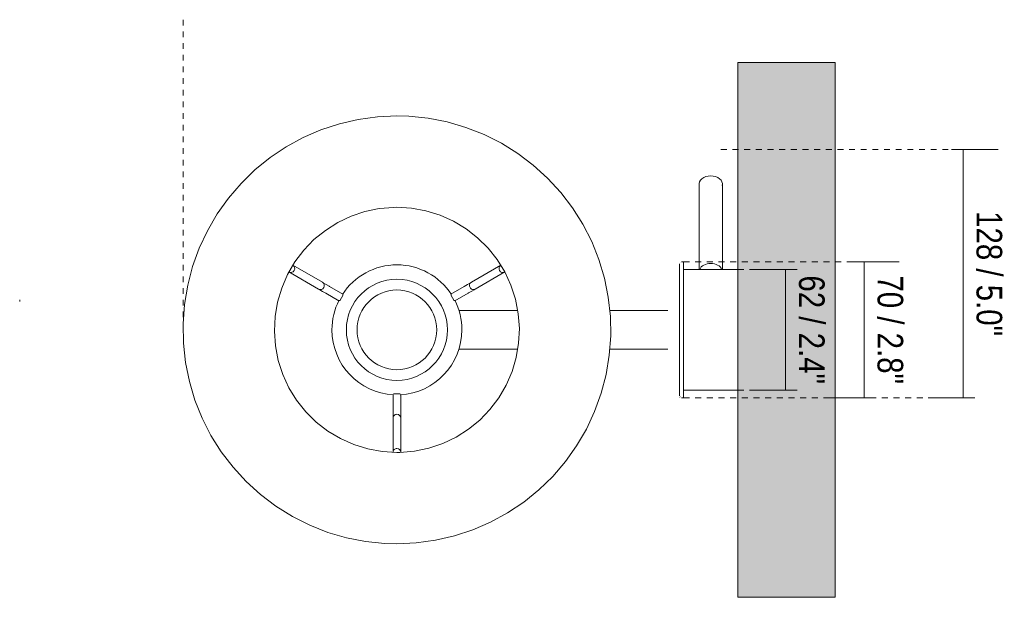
# Model space of a CAD drawing. Header units: millimetres. Extents: x -6760 to -4467, y 0 to 6739.
# Tile 3 of 3: x -6298 to -5792, y 6442 to 6739. Entities that reach past the tile are written whole.
import ezdxf

# ---------------------------------------------------------------- set-up
doc = ezdxf.new("R2010")
doc.units = ezdxf.units.MM
doc.linetypes.add('Dash', pattern=[6, 3, -3])
doc.layers.add('A-ANNO-DIMS', color=7, linetype='Dash', lineweight=9, true_color=0xd2d2d2)
for name, color, linetype, lineweight in [('A-ANNO-DIMS-6', 7, 'Continuous', 9), ('A-WALL', 7, 'Continuous', 9), ('E-LITE-EQPM', 7, 'Continuous', 20)]:
    doc.layers.add(name, color=color, linetype=linetype, lineweight=lineweight)
doc.styles.add('Arial Narrow', font='ARIALN.TTF', dxfattribs={"height": 13.2})
doc.dimstyles.new('FARO_-_2_2mm_Arial_Narrow_mm_Inch_Right', dxfattribs={"dimscale": 304.8, "dimtxt": 13.509289, "dimasz": 0, "dimexe": 0.059055, "dimexo": 0.0625, "dimgap": 0.009843, "dimtad": 1, "dimdec": 0, "dimzin": 0, "dimdsep": 46, "dimtxsty": 'Arial Narrow', "dimblk1": 'NONE', "dimblk2": 'NONE', "dimsah": 1, "dimcen": 0.09, "dimadec": 0, "dimazin": 0, "dimtfac": 1, "dimtdec": 4, "dimtix": 1, "dimtmove": 0, "dimatfit": 3, "dimfxl": 0.019685, "dimfxlon": 1, "dimtvp": 1, "dimtolj": 1, "dimtzin": 0, "dimarcsym": 2})

# ---------------------------------------------------------------- blocks, each defined once
blk = doc.blocks.new('24006-10 - 24006-10 ETERNA Right Chrome_White wall lamp with reader-583244-Planta_PDF')
at = {"layer": 'E-LITE-EQPM', "color": 253, "true_color": 0xaaaaaa}
for p, q in [((-3288.93, 6654.44), (-3288.93, 6610.5)), ((-3276.98, 6610.5), (-3276.98, 6654.44)), ((-3298.54, 6614.3), (-3298.45, 6614.33)), ((-3296.96, 6614.5), (-3297.95, 6614.5)), ((-3296.96, 6544.5), (-3296.96, 6614.5)), ((-3499.93, 6609.25), (-3484.72, 6600.46)), ((-3482.72, 6603.93), (-3497.93, 6612.71)), ((-3390.87, 6612.71), (-3406.08, 6603.93)), ((-3404.08, 6600.46), (-3388.87, 6609.25)), ((-3268.96, 6610.5), (-3296.96, 6610.5)), ((-3472.22, 6597.87), (-3479, 6601.78)), ((-3409.8, 6601.78), (-3416.58, 6597.87)), ((-3481, 6598.32), (-3474.22, 6594.4)), ((-3472.96, 6595.98), (-3473.82, 6594.48)), ((-3472.09, 6597.48), (-3472.96, 6595.98)), ((-3415.84, 6595.98), (-3416.71, 6597.48)), ((-3414.97, 6594.48), (-3415.84, 6595.98)), ((-3414.58, 6594.4), (-3407.8, 6598.32)), ((-3382.24, 6589.5), (-3412.58, 6589.5)), ((-3319.47, 6589.5), (-3334.94, 6589.5)), ((-3412.58, 6569.5), (-3382.23, 6569.5)), ((-3334.94, 6569.5), (-3319.47, 6569.5)), ((-3296.96, 6548.5), (-3268.96, 6548.5)), ((-3446.4, 6546.22), (-3446.4, 6538.39)), ((-3446.13, 6546.52), (-3444.4, 6546.52)), ((-3444.4, 6546.52), (-3442.67, 6546.52)), ((-3442.4, 6538.39), (-3442.4, 6546.22)), ((-3298.77, 6544.92), (-3298.8, 6545)), ((-3297.95, 6544.5), (-3296.96, 6544.5)), ((-3446.4, 6534.1), (-3446.4, 6516.53)), ((-3442.4, 6516.53), (-3442.4, 6534.1))]:
    blk.add_line(p, q, dxfattribs=at)
at = {"layer": 'E-LITE-EQPM', "color": 253, "true_color": 0xaaaaaa, "flags": 128}
for points in [[(-3444.4, 6689.5), (-3454.37, 6689.04), (-3464.25, 6687.69), (-3473.97, 6685.45), (-3483.45, 6682.33), (-3492.61, 6678.37), (-3501.37, 6673.59), (-3509.66, 6668.04), (-3517.42, 6661.77), (-3524.57, 6654.81), (-3531.07, 6647.24), (-3536.85, 6639.1), (-3541.87, 6630.48), (-3546.09, 6621.44), (-3549.47, 6612.05), (-3551.99, 6602.4), (-3553.62, 6592.56), (-3554.35, 6582.61), (-3554.18, 6572.63), (-3553.11, 6562.71), (-3551.14, 6552.93), (-3548.3, 6543.37), (-3544.59, 6534.1), (-3540.07, 6525.21), (-3534.76, 6516.76), (-3528.7, 6508.83), (-3521.95, 6501.48), (-3514.56, 6494.78), (-3506.6, 6488.77), (-3498.12, 6483.51), (-3489.2, 6479.03), (-3479.91, 6475.39), (-3470.33, 6472.6), (-3460.54, 6470.69), (-3450.62, 6469.67), (-3444.4, 6469.5)], [(-3444.4, 6469.5), (-3434.43, 6469.95), (-3424.55, 6471.3), (-3414.82, 6473.55), (-3405.34, 6476.66), (-3396.19, 6480.62), (-3387.43, 6485.4), (-3379.13, 6490.95), (-3371.38, 6497.23), (-3364.23, 6504.18), (-3357.73, 6511.76), (-3351.95, 6519.89), (-3346.93, 6528.51), (-3342.71, 6537.55), (-3339.33, 6546.94), (-3336.81, 6556.59), (-3335.18, 6566.44), (-3334.44, 6576.39), (-3334.61, 6586.36), (-3335.69, 6596.28), (-3337.65, 6606.06), (-3340.5, 6615.63), (-3344.2, 6624.89), (-3348.73, 6633.78), (-3354.04, 6642.23), (-3360.1, 6650.16), (-3366.85, 6657.51), (-3374.23, 6664.21), (-3382.2, 6670.22), (-3390.68, 6675.49), (-3399.59, 6679.96), (-3408.88, 6683.6), (-3418.46, 6686.39), (-3428.25, 6688.3), (-3438.18, 6689.32), (-3444.4, 6689.5)], [(-3444.4, 6516.5), (-3451.93, 6516.95), (-3459.36, 6518.3), (-3466.57, 6520.53), (-3473.47, 6523.61), (-3479.94, 6527.49), (-3485.91, 6532.11), (-3491.28, 6537.42), (-3495.97, 6543.33), (-3499.93, 6549.76), (-3503.09, 6556.61), (-3505.4, 6563.8), (-3506.84, 6571.21), (-3507.39, 6578.74), (-3507.03, 6586.28), (-3505.77, 6593.72), (-3503.62, 6600.96), (-3500.63, 6607.89), (-3496.83, 6614.41), (-3492.28, 6620.43), (-3487.04, 6625.86), (-3481.19, 6630.63), (-3474.81, 6634.66), (-3467.99, 6637.91), (-3460.83, 6640.31), (-3453.44, 6641.84), (-3445.92, 6642.47), (-3444.4, 6642.49)], [(-3444.4, 6642.49), (-3436.86, 6642.04), (-3429.44, 6640.69), (-3422.22, 6638.46), (-3415.33, 6635.38), (-3408.85, 6631.5), (-3402.89, 6626.88), (-3397.52, 6621.57), (-3392.82, 6615.66), (-3388.87, 6609.24), (-3385.71, 6602.38), (-3383.39, 6595.19), (-3381.95, 6587.78), (-3381.41, 6580.26), (-3381.77, 6572.72), (-3383.03, 6565.27), (-3385.17, 6558.03), (-3388.16, 6551.1), (-3391.96, 6544.58), (-3396.52, 6538.56), (-3401.76, 6533.13), (-3407.61, 6528.36), (-3413.99, 6524.33), (-3420.81, 6521.09), (-3427.96, 6518.68), (-3435.36, 6517.15), (-3442.88, 6516.52), (-3444.4, 6516.5)], [(-3298.96, 6613.48), (-3298.96, 6613.03), (-3298.96, 6611.69), (-3298.96, 6609.49), (-3298.96, 6606.49), (-3298.96, 6602.78), (-3298.96, 6598.44), (-3298.96, 6593.61), (-3298.96, 6588.39), (-3298.96, 6582.94), (-3298.96, 6577.4), (-3298.96, 6571.92), (-3298.96, 6566.64), (-3298.96, 6561.69), (-3298.96, 6557.23), (-3298.96, 6553.35), (-3298.96, 6550.17), (-3298.96, 6547.77), (-3298.96, 6546.21), (-3298.96, 6545.54), (-3298.96, 6545.51)], [(-3481, 6598.32), (-3482.65, 6599.27), (-3483.97, 6600.03), (-3484.68, 6600.44), (-3484.72, 6600.46)], [(-3482.72, 6603.93), (-3482.1, 6603.57), (-3480.85, 6602.85), (-3479.22, 6601.91), (-3479, 6601.78)], [(-3409.8, 6601.78), (-3408.14, 6602.74), (-3406.83, 6603.5), (-3406.12, 6603.91), (-3406.08, 6603.93)], [(-3404.08, 6600.46), (-3404.69, 6600.11), (-3405.94, 6599.39), (-3407.57, 6598.45), (-3407.8, 6598.32)], [(-3304.96, 6589.5), (-3305.41, 6589.5), (-3306.75, 6589.5), (-3308.93, 6589.5), (-3311.86, 6589.5), (-3315.45, 6589.5), (-3319.47, 6589.5)], [(-3319.47, 6569.5), (-3315.37, 6569.5), (-3311.79, 6569.5), (-3308.87, 6569.5), (-3306.71, 6569.5), (-3305.39, 6569.5), (-3304.96, 6569.5)], [(-3446.4, 6534.1), (-3446.4, 6534.8), (-3446.4, 6536.25), (-3446.4, 6538.13), (-3446.4, 6538.39)], [(-3442.4, 6538.39), (-3442.4, 6536.48), (-3442.4, 6534.96), (-3442.4, 6534.14), (-3442.4, 6534.1)]]:
    blk.add_lwpolyline(points, dxfattribs=at)
at = {"layer": 'E-LITE-EQPM', "color": 253, "true_color": 0xaaaaaa}
for radius, start, end in [(33.41, 32.9582, 147.0418), (26, 0, 180), (20.48, 0, 180), (33.41, 152.9582, 180), (33.41, 360, 27.0418), (33.41, 180, 267.0418), (26, 180, 0), (20.48, 180, 0), (33.41, 272.9582, 0)]:
    blk.add_arc((-3444.4, 6579.5), radius, start, end, dxfattribs=at)
for centre, major_axis, ratio, start_param, end_param in [((-3282.96, 6654.44), (5.97, 0), 0.707107, 1.570796, 3.310664), ((-3282.96, 6654.44), (5.97, 0), 0.707107, 6.114114, 7.853982), ((-3498.93, 6610.98), (1, 1.73), 0.990865, 3.17344, 4.712389), ((-3498.93, 6610.98), (1, 1.73), 0.990865, 4.712389, 6.270319), ((-3389.87, 6610.98), (-1, 1.73), 0.990865, 0, 1.570796), ((-3389.87, 6610.98), (-1, 1.73), 0.990865, 1.570796, 3.140815), ((-3282.96, 6609.36), (5.97, 0), 0.707107, 1.570796, 2.843357), ((-3282.96, 6609.36), (5.97, 0), 0.707107, 0.298235, 1.570796), ((-3483.72, 6602.2), (1, 1.73), 0.990268, 3.141593, 4.712389), ((-3483.72, 6602.2), (1, 1.73), 0.990268, 4.712389, 6.283185), ((-3405.08, 6602.2), (-1, 1.73), 0.990268, 0, 1.570796), ((-3405.08, 6602.2), (-1, 1.73), 0.990268, 1.570796, 3.141593), ((-3444.4, 6534.1), (2, 0), 0.990268, 1.570796, 3.141593), ((-3444.4, 6534.1), (2, 0), 0.990268, 0, 1.570796), ((-3444.4, 6516.53), (2, 0), 0.990865, 1.570796, 3.141593), ((-3444.4, 6516.53), (2, 0), 0.990865, 0.014591, 1.570796)]:
    blk.add_ellipse(centre, major_axis=major_axis, ratio=ratio, start_param=start_param, end_param=end_param, dxfattribs=at)
blk = doc.blocks.new('DIMBLOCK4-Planta_PDF')
at = {"layer": 'A-ANNO-DIMS-6', "color": 251, "true_color": 0x5b5b5b, "transparency": 16777216}
for p, q in [((-5903.82, 6610.5), (-5921.99, 6610.5)), ((-5903.99, 6548.5), (-5903.99, 6610.5)), ((-5903.99, 6610.5), (-5897.99, 6610.5)), ((-5903.82, 6548.5), (-5921.99, 6548.5)), ((-5903.99, 6548.5), (-5897.99, 6548.5))]:
    blk.add_line(p, q, dxfattribs=at)
at = {"layer": 'A-ANNO-DIMS-6', "color": 0, "transparency": 16777216, "insert": (-5883.93, 6607.48), "char_height": 13.2, "width": 67.1605, "attachment_point": 1, "rotation": 270, "line_spacing_factor": 0.974696, "style": 'Arial Narrow'}
blk.add_mtext('62 / 2.4"', dxfattribs=at)
blk = doc.blocks.new('_None')
blk = doc.blocks.new('DIMBLOCK5-Planta_PDF')
at = {"layer": 'A-ANNO-DIMS-6', "color": 251, "true_color": 0x5b5b5b, "transparency": 16777216}
for p, q in [((-5869.58, 6614.5), (-5845.58, 6614.5)), ((-5863.58, 6614.5), (-5869.58, 6614.5)), ((-5863.58, 6544.5), (-5863.58, 6614.5)), ((-5863.41, 6544.5), (-5881.58, 6544.5)), ((-5863.58, 6544.5), (-5857.58, 6544.5))]:
    blk.add_line(p, q, dxfattribs=at)
at = {"layer": 'A-ANNO-DIMS-6', "color": 0, "transparency": 16777216, "insert": (-5843.52, 6607.48), "char_height": 13.2, "width": 67.1605, "attachment_point": 1, "rotation": 270, "line_spacing_factor": 0.974696, "style": 'Arial Narrow'}
blk.add_mtext('70 / 2.8"', dxfattribs=at)
blk = doc.blocks.new('DIMBLOCK6-Planta_PDF')
at = {"layer": 'A-ANNO-DIMS-6', "color": 251, "true_color": 0x5b5b5b, "transparency": 16777216}
for p, q in [((-5818.66, 6672.22), (-5794.66, 6672.22)), ((-5812.66, 6672.22), (-5818.66, 6672.22)), ((-5812.66, 6544.5), (-5812.66, 6672.22)), ((-5812.49, 6544.5), (-5830.66, 6544.5)), ((-5812.66, 6544.5), (-5806.66, 6544.5))]:
    blk.add_line(p, q, dxfattribs=at)
at = {"layer": 'A-ANNO-DIMS-6', "color": 0, "transparency": 16777216, "insert": (-5792.6, 6640.52), "char_height": 13.2, "width": 77.1959, "attachment_point": 1, "rotation": 270, "line_spacing_factor": 0.974696, "style": 'Arial Narrow'}
blk.add_mtext('128 / 5.0"', dxfattribs=at)

msp = doc.modelspace()

# ---------------------------------------------------------------- hatches: boundary and pattern name
at = {"layer": 'A-WALL', "true_color": 0xe8e8e8}
msp.add_hatch(color=254, dxfattribs=at).paths.add_polyline_path([(-5928.49, 6442), (-5878.49, 6442), (-5878.49, 6717), (-5928.49, 6717), (-5928.49, 6524.35)])

# ---------------------------------------------------------------- linework, layer by layer
at = {"layer": 'A-ANNO-DIMS'}
for p, q in [((-6213.93, 6738.94), (-6213.93, 6579.5)), ((-5937.3, 6672.22), (-5817.3, 6672.22)), ((-5956.49, 6614.5), (-5866.49, 6614.5)), ((-5928.49, 6610.5), (-5903.49, 6610.5)), ((-5928.49, 6548.5), (-5903.49, 6548.5)), ((-5956.49, 6544.5), (-5815.65, 6544.5))]:
    msp.add_line(p, q, dxfattribs=at)
at = {"layer": 'A-WALL'}
for p, q in [((-5928.49, 6442), (-5928.49, 6717)), ((-5878.49, 6717), (-5928.49, 6717)), ((-5878.49, 6717), (-5878.49, 6442)), ((-5878.49, 6442), (-5928.49, 6442))]:
    msp.add_line(p, q, dxfattribs=at)
at = {"layer": 'E-LITE-EQPM'}
msp.add_line((-6297.95, 6594.95), (-6297.95, 6594.11), dxfattribs=at)

# ---------------------------------------------------------------- block references
at = {"layer": 'E-LITE-EQPM', "color": 253, "true_color": 0xaaaaaa}
msp.add_blockref('24006-10 - 24006-10 ETERNA Right Chrome_White wall lamp with reader-583244-Planta_PDF', (-2659.53, 0), dxfattribs=at)

# ---------------------------------------------------------------- dimensions: what is measured, and where the dimension line sits
at = {"layer": 'A-ANNO-DIMS', "color": 251, "linetype": 'Continuous', "true_color": 0x5b5b5b}
for base, p1, p2, override, picture, middle in [((-5812.66, 6672.22), (-5806.66, 6544.5), (-5818.66, 6672.22), {"dimtad": 4, "dimpost": '<>', "dimfxl": 128.284574}, 'DIMBLOCK6-Planta_PDF', (-5801.12, 6608.36)), ((-5863.58, 6614.5), (-5857.58, 6544.5), (-5869.58, 6614.5), {"dimtad": 4, "dimpost": '<>', "dimfxl": 71.021124}, 'DIMBLOCK5-Planta_PDF', (-5852.03, 6579.5)), ((-5903.99, 6610.5), (-5897.99, 6548.5), (-5897.99, 6610.5), {"dimtad": 4, "dimpost": '<>', "dimfxl": 62}, 'DIMBLOCK4-Planta_PDF', (-5892.44, 6579.5))]:
    dim = msp.add_linear_dim(base=base, p1=p1, p2=p2, angle=90, dimstyle='FARO_-_2_2mm_Arial_Narrow_mm_Inch_Right', override=override, dxfattribs=at)
    dim.commit()
    dim.dimension.update_dxf_attribs({"geometry": picture, "text_midpoint": middle})

doc.saveas('drawing.dxf')
